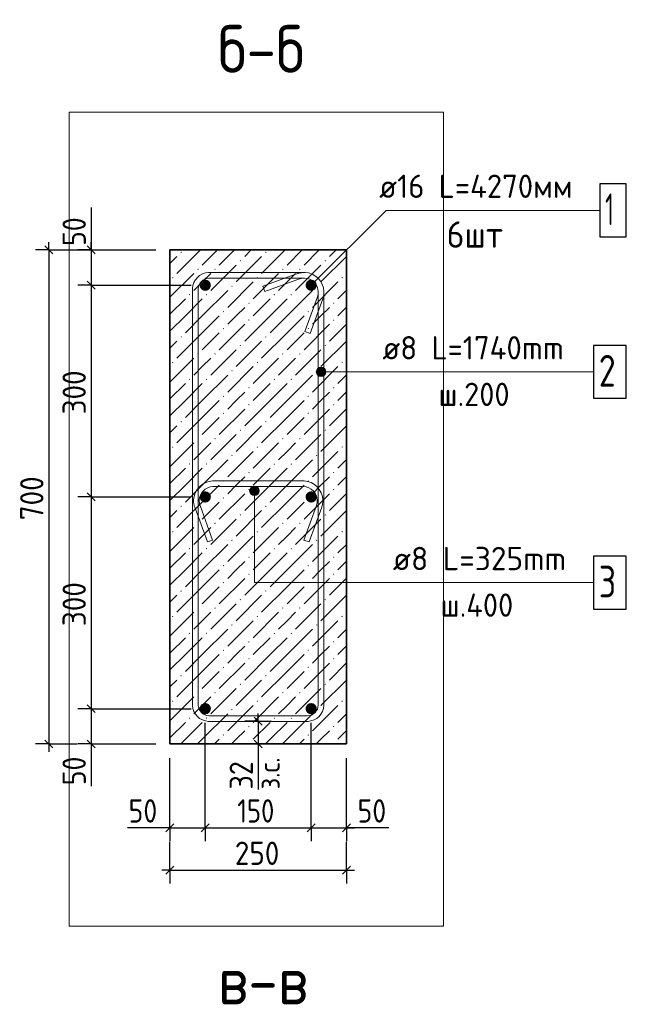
# Model space of a CAD drawing. Header units: millimetres. Extents: x 0 to 50400, y 0 to 35640.
# Tile 5 of 11: x 18748 to 25618, y 12539 to 23700. Entities that reach past the tile are written whole.
import ezdxf

# ---------------------------------------------------------------- set-up
doc = ezdxf.new("R2010")
doc.units = ezdxf.units.MM
doc.linetypes.add('______2', pattern=[324, 240, -84])
for name, color, linetype, lineweight in [('Standard', 7, 'Continuous', 25), ('ЖБ Пилон', 7, 'Continuous', 35), ('Заголовок чертежа', 7, 'Continuous', 25), ('Позиционная метка диаметр_ шаг', 7, 'Continuous', 13), ('Позиционная метка линия выноска', 7, 'Continuous', 13)]:
    doc.layers.add(name, color=color, linetype=linetype, lineweight=lineweight)
doc.layers.add('Размерная выноска', color=7, linetype='Continuous')
doc.layers.add('Стена фоновая арматура Х1', color=7, linetype='______2', true_color=0xa0a0a0)
doc.layers.add('Стена Хомут', color=7, linetype='______2', true_color=0xa0a0a0)
doc.styles.add('ISOCPEUR', font='txt')

msp = doc.modelspace()

# ---------------------------------------------------------------- hatches: boundary and pattern name
at = {"layer": 'ЖБ Пилон', "linetype": 'Continuous', "lineweight": 18, "transparency": 33554687}
for points in [[(20576, 21055), (20568, 21063), (20576, 21071), (20583, 21063)], [(21536, 21055), (21528, 21063), (21536, 21071), (21543, 21063)], [(20768, 20863), (20760, 20871), (20768, 20879), (20775, 20871)], [(20960, 20863), (20952, 20871), (20960, 20879), (20967, 20871)], [(21248, 20959), (21240, 20967), (21248, 20975), (21255, 20967)], [(21728, 20863), (21720, 20871), (21728, 20879), (21735, 20871)], [(21920, 20863), (21912, 20871), (21920, 20879), (21927, 20871)], [(22208, 20959), (22200, 20967), (22208, 20975), (22215, 20967)], [(20480, 20767), (20472, 20775), (20480, 20783), (20487, 20775)], [(21440, 20767), (21432, 20775), (21440, 20783), (21447, 20775)], [(22400, 20767), (22392, 20775), (22400, 20783), (22407, 20775)], [(21152, 20671), (21144, 20679), (21152, 20687), (21159, 20679)], [(22112, 20671), (22104, 20679), (22112, 20687), (22119, 20679)], [(20672, 20575), (20664, 20583), (20672, 20591), (20679, 20583)], [(20864, 20575), (20856, 20583), (20864, 20591), (20871, 20583)], [(21632, 20575), (21624, 20583), (21632, 20591), (21639, 20583)], [(21824, 20575), (21816, 20583), (21824, 20591), (21831, 20583)], [(21344, 20479), (21336, 20487), (21344, 20495), (21351, 20487)], [(22304, 20479), (22296, 20487), (22304, 20495), (22311, 20487)], [(21056, 20383), (21048, 20391), (21056, 20399), (21063, 20391)], [(22016, 20383), (22008, 20391), (22016, 20399), (22023, 20391)], [(21056, 20191), (21048, 20199), (21056, 20207), (21063, 20199)], [(21344, 20287), (21336, 20295), (21344, 20303), (21351, 20295)], [(22016, 20191), (22008, 20199), (22016, 20207), (22023, 20199)], [(22304, 20287), (22296, 20295), (22304, 20303), (22311, 20295)], [(20576, 20095), (20568, 20103), (20576, 20111), (20583, 20103)], [(21536, 20095), (21528, 20103), (21536, 20111), (21543, 20103)], [(21248, 19999), (21240, 20007), (21248, 20015), (21255, 20007)], [(22208, 19999), (22200, 20007), (22208, 20015), (22215, 20007)], [(20768, 19903), (20760, 19911), (20768, 19919), (20775, 19911)], [(20960, 19903), (20952, 19911), (20960, 19919), (20967, 19911)], [(21728, 19903), (21720, 19911), (21728, 19919), (21735, 19911)], [(21920, 19903), (21912, 19911), (21920, 19919), (21927, 19911)], [(20480, 19807), (20472, 19815), (20480, 19823), (20487, 19815)], [(21440, 19807), (21432, 19815), (21440, 19823), (21447, 19815)], [(22400, 19807), (22392, 19815), (22400, 19823), (22407, 19815)], [(21152, 19711), (21144, 19719), (21152, 19727), (21159, 19719)], [(22112, 19711), (22104, 19719), (22112, 19727), (22119, 19719)], [(20672, 19615), (20664, 19623), (20672, 19631), (20679, 19623)], [(20864, 19615), (20856, 19623), (20864, 19631), (20871, 19623)], [(21344, 19519), (21336, 19527), (21344, 19535), (21351, 19527)], [(21632, 19615), (21624, 19623), (21632, 19631), (21639, 19623)], [(21824, 19615), (21816, 19623), (21824, 19631), (21831, 19623)], [(22304, 19519), (22296, 19527), (22304, 19535), (22311, 19527)], [(21056, 19423), (21048, 19431), (21056, 19439), (21063, 19431)], [(22016, 19423), (22008, 19431), (22016, 19439), (22023, 19431)], [(21344, 19327), (21336, 19335), (21344, 19343), (21351, 19335)], [(22304, 19327), (22296, 19335), (22304, 19343), (22311, 19335)], [(21056, 19231), (21048, 19239), (21056, 19247), (21063, 19239)], [(22016, 19231), (22008, 19239), (22016, 19247), (22023, 19239)], [(20576, 19135), (20568, 19143), (20576, 19151), (20583, 19143)], [(21536, 19135), (21528, 19143), (21536, 19151), (21543, 19143)], [(21248, 19039), (21240, 19047), (21248, 19055), (21255, 19047)], [(22208, 19039), (22200, 19047), (22208, 19055), (22215, 19047)], [(20480, 18847), (20472, 18855), (20480, 18863), (20487, 18855)], [(20768, 18943), (20760, 18951), (20768, 18959), (20775, 18951)], [(20960, 18943), (20952, 18951), (20960, 18959), (20967, 18951)], [(21440, 18847), (21432, 18855), (21440, 18863), (21447, 18855)], [(21728, 18943), (21720, 18951), (21728, 18959), (21735, 18951)], [(21920, 18943), (21912, 18951), (21920, 18959), (21927, 18951)], [(22400, 18847), (22392, 18855), (22400, 18863), (22407, 18855)], [(21152, 18751), (21144, 18759), (21152, 18767), (21159, 18759)], [(22112, 18751), (22104, 18759), (22112, 18767), (22119, 18759)], [(20672, 18655), (20664, 18663), (20672, 18671), (20679, 18663)], [(20864, 18655), (20856, 18663), (20864, 18671), (20871, 18663)], [(21632, 18655), (21624, 18663), (21632, 18671), (21639, 18663)], [(21824, 18655), (21816, 18663), (21824, 18671), (21831, 18663)], [(21344, 18559), (21336, 18567), (21344, 18575), (21351, 18567)], [(22304, 18559), (22296, 18567), (22304, 18575), (22311, 18567)], [(21056, 18463), (21048, 18471), (21056, 18479), (21063, 18471)], [(22016, 18463), (22008, 18471), (22016, 18479), (22023, 18471)], [(21344, 18367), (21336, 18375), (21344, 18383), (21351, 18375)], [(22304, 18367), (22296, 18375), (22304, 18383), (22311, 18375)], [(21056, 18271), (21048, 18279), (21056, 18287), (21063, 18279)], [(22016, 18271), (22008, 18279), (22016, 18287), (22023, 18279)], [(20576, 18175), (20568, 18183), (20576, 18191), (20583, 18183)], [(21248, 18079), (21240, 18087), (21248, 18095), (21255, 18087)], [(21536, 18175), (21528, 18183), (21536, 18191), (21543, 18183)], [(22208, 18079), (22200, 18087), (22208, 18095), (22215, 18087)], [(20768, 17983), (20760, 17991), (20768, 17999), (20775, 17991)], [(20960, 17983), (20952, 17991), (20960, 17999), (20967, 17991)], [(21728, 17983), (21720, 17991), (21728, 17999), (21735, 17991)], [(21920, 17983), (21912, 17991), (21920, 17999), (21927, 17991)], [(20480, 17887), (20472, 17895), (20480, 17903), (20487, 17895)], [(21440, 17887), (21432, 17895), (21440, 17903), (21447, 17895)], [(22400, 17887), (22392, 17895), (22400, 17903), (22407, 17895)], [(21152, 17791), (21144, 17799), (21152, 17807), (21159, 17799)], [(22112, 17791), (22104, 17799), (22112, 17807), (22119, 17799)], [(20672, 17695), (20664, 17703), (20672, 17711), (20679, 17703)], [(20864, 17695), (20856, 17703), (20864, 17711), (20871, 17703)], [(21632, 17695), (21624, 17703), (21632, 17711), (21639, 17703)], [(21824, 17695), (21816, 17703), (21824, 17711), (21831, 17703)], [(21344, 17599), (21336, 17607), (21344, 17615), (21351, 17607)], [(22304, 17599), (22296, 17607), (22304, 17615), (22311, 17607)], [(21056, 17503), (21048, 17511), (21056, 17519), (21063, 17511)], [(21344, 17407), (21336, 17415), (21344, 17423), (21351, 17415)], [(22016, 17503), (22008, 17511), (22016, 17519), (22023, 17511)], [(22304, 17407), (22296, 17415), (22304, 17423), (22311, 17415)], [(21056, 17311), (21048, 17319), (21056, 17327), (21063, 17319)], [(22016, 17311), (22008, 17319), (22016, 17327), (22023, 17319)], [(20576, 17215), (20568, 17223), (20576, 17231), (20583, 17223)], [(21536, 17215), (21528, 17223), (21536, 17231), (21543, 17223)], [(21248, 17119), (21240, 17127), (21248, 17135), (21255, 17127)], [(22208, 17119), (22200, 17127), (22208, 17135), (22215, 17127)], [(20768, 17023), (20760, 17031), (20768, 17039), (20775, 17031)], [(20960, 17023), (20952, 17031), (20960, 17039), (20967, 17031)], [(21728, 17023), (21720, 17031), (21728, 17039), (21735, 17031)], [(21920, 17023), (21912, 17031), (21920, 17039), (21927, 17031)], [(20480, 16927), (20472, 16935), (20480, 16943), (20487, 16935)], [(21440, 16927), (21432, 16935), (21440, 16943), (21447, 16935)], [(22400, 16927), (22392, 16935), (22400, 16943), (22407, 16935)], [(20672, 16735), (20664, 16743), (20672, 16751), (20679, 16743)], [(20864, 16735), (20856, 16743), (20864, 16751), (20871, 16743)], [(21152, 16831), (21144, 16839), (21152, 16847), (21159, 16839)], [(21632, 16735), (21624, 16743), (21632, 16751), (21639, 16743)], [(21824, 16735), (21816, 16743), (21824, 16751), (21831, 16743)], [(22112, 16831), (22104, 16839), (22112, 16847), (22119, 16839)], [(21344, 16639), (21336, 16647), (21344, 16655), (21351, 16647)], [(22304, 16639), (22296, 16647), (22304, 16655), (22311, 16647)], [(21056, 16543), (21048, 16551), (21056, 16559), (21063, 16551)], [(22016, 16543), (22008, 16551), (22016, 16559), (22023, 16551)], [(21344, 16447), (21336, 16455), (21344, 16463), (21351, 16455)], [(22304, 16447), (22296, 16455), (22304, 16463), (22311, 16455)], [(21056, 16351), (21048, 16359), (21056, 16367), (21063, 16359)], [(22016, 16351), (22008, 16359), (22016, 16367), (22023, 16359)], [(20576, 16255), (20568, 16263), (20576, 16271), (20583, 16263)], [(21536, 16255), (21528, 16263), (21536, 16271), (21543, 16263)], [(20768, 16063), (20760, 16071), (20768, 16079), (20775, 16071)], [(20960, 16063), (20952, 16071), (20960, 16079), (20967, 16071)], [(21248, 16159), (21240, 16167), (21248, 16175), (21255, 16167)], [(21728, 16063), (21720, 16071), (21728, 16079), (21735, 16071)], [(21920, 16063), (21912, 16071), (21920, 16079), (21927, 16071)], [(22208, 16159), (22200, 16167), (22208, 16175), (22215, 16167)], [(20480, 15967), (20472, 15975), (20480, 15983), (20487, 15975)], [(21440, 15967), (21432, 15975), (21440, 15983), (21447, 15975)], [(22400, 15967), (22392, 15975), (22400, 15983), (22407, 15975)], [(21152, 15871), (21144, 15879), (21152, 15887), (21159, 15879)], [(22112, 15871), (22104, 15879), (22112, 15887), (22119, 15879)], [(20672, 15775), (20664, 15783), (20672, 15791), (20679, 15783)], [(20864, 15775), (20856, 15783), (20864, 15791), (20871, 15783)], [(21632, 15775), (21624, 15783), (21632, 15791), (21639, 15783)], [(21824, 15775), (21816, 15783), (21824, 15791), (21831, 15783)], [(21344, 15679), (21336, 15687), (21344, 15695), (21351, 15687)], [(22304, 15679), (22296, 15687), (22304, 15695), (22311, 15687)], [(21056, 15583), (21048, 15591), (21056, 15599), (21063, 15591)], [(22016, 15583), (22008, 15591), (22016, 15599), (22023, 15591)], [(21340, 15490), (21336, 15495), (21344, 15503), (21351, 15495), (21347, 15490)], [(22300, 15490), (22296, 15495), (22304, 15503), (22311, 15495), (22307, 15490)]]:
    msp.add_hatch(color=7, dxfattribs=at).paths.add_polyline_path(points, flags=16)
at = {"layer": 'Позиционная метка линия выноска', "linetype": 'Continuous', "lineweight": 13, "transparency": 33554687}
for points in [[(22134, 19755), (22161, 19654), (22161, 19762)], [(22161, 19762), (22161, 19654), (22188, 19662)], [(22161, 19762), (22188, 19662), (22188, 19755)], [(22115, 19681), (22115, 19735), (22107, 19708)], [(22115, 19735), (22134, 19662), (22134, 19755)], [(22115, 19735), (22115, 19681), (22134, 19662)], [(22134, 19755), (22134, 19662), (22161, 19654)], [(22188, 19755), (22188, 19662), (22208, 19681)], [(22188, 19755), (22208, 19681), (22208, 19735)], [(22208, 19735), (22208, 19681), (22215, 19708)], [(21453, 18386), (21360, 18386), (21352, 18359)], [(21453, 18386), (21352, 18359), (21460, 18359)], [(21460, 18359), (21352, 18359), (21360, 18332)], [(21433, 18406), (21379, 18406), (21360, 18386)], [(21433, 18406), (21360, 18386), (21453, 18386)], [(21460, 18359), (21360, 18332), (21453, 18332)], [(21453, 18332), (21360, 18332), (21379, 18313)], [(21379, 18406), (21433, 18406), (21406, 18413)], [(21453, 18332), (21379, 18313), (21433, 18313)], [(21433, 18313), (21379, 18313), (21406, 18305)]]:
    msp.add_hatch(color=7, dxfattribs=at).paths.add_polyline_path(points)
at = {"layer": 'Стена фоновая арматура Х1', "linetype": 'Continuous', "lineweight": 18, "transparency": 33554687}
for points in [[(20913, 20690), (20908, 20715), (20895, 20736), (20874, 20749), (20849, 20754), (20825, 20749), (20804, 20736), (20790, 20715), (20785, 20690), (20790, 20666), (20804, 20645), (20825, 20631), (20849, 20626), (20874, 20631), (20895, 20645), (20908, 20666)], [(22113, 20690), (22108, 20715), (22095, 20736), (22074, 20749), (22049, 20754), (22025, 20749), (22004, 20736), (21990, 20715), (21985, 20690), (21990, 20666), (22004, 20645), (22025, 20631), (22049, 20626), (22074, 20631), (22095, 20645), (22108, 20666)], [(20913, 18290), (20908, 18315), (20895, 18336), (20874, 18349), (20849, 18354), (20825, 18349), (20804, 18336), (20790, 18315), (20785, 18290), (20790, 18266), (20804, 18245), (20825, 18231), (20849, 18226), (20874, 18231), (20895, 18245), (20908, 18266)], [(22113, 18290), (22108, 18315), (22095, 18336), (22074, 18349), (22049, 18354), (22025, 18349), (22004, 18336), (21990, 18315), (21985, 18290), (21990, 18266), (22004, 18245), (22025, 18231), (22049, 18226), (22074, 18231), (22095, 18245), (22108, 18266)], [(20913, 15890), (20908, 15915), (20895, 15936), (20874, 15949), (20849, 15954), (20825, 15949), (20804, 15936), (20790, 15915), (20785, 15890), (20790, 15866), (20804, 15845), (20825, 15831), (20849, 15826), (20874, 15831), (20895, 15845), (20908, 15866)], [(22113, 15890), (22108, 15915), (22095, 15936), (22074, 15949), (22049, 15954), (22025, 15949), (22004, 15936), (21990, 15915), (21985, 15890), (21990, 15866), (22004, 15845), (22025, 15831), (22049, 15826), (22074, 15831), (22095, 15845), (22108, 15866)]]:
    msp.add_hatch(color=7, dxfattribs=at).paths.add_polyline_path(points)

# ---------------------------------------------------------------- linework, layer by layer
at = {"layer": 'Standard', "color": 7, "linetype": 'Continuous', "lineweight": 25, "transparency": 33554687}
for p, q in [((19032, 21135), (19122, 21045)), ((19512, 21135), (19602, 21045)), ((19512, 20735), (19602, 20645)), ((19512, 18335), (19602, 18245)), ((19512, 15935), (19602, 15845)), ((21404, 15792), (21494, 15702)), ((19032, 15535), (19122, 15445)), ((19512, 15535), (19602, 15445)), ((21404, 15535), (21494, 15445)), ((20404, 14494), (20494, 14584)), ((20804, 14494), (20894, 14584)), ((22004, 14494), (22094, 14584)), ((22404, 14494), (22494, 14584)), ((20404, 14014), (20494, 14104)), ((22404, 14014), (22494, 14104))]:
    msp.add_line(p, q, dxfattribs=at)
at = {"layer": 'Standard', "color": 7, "linetype": 'Continuous', "lineweight": -3, "transparency": 33554687}
for p, q in [((19077, 21090), (19077, 21180)), ((19557, 21090), (19557, 21180)), ((19077, 21090), (18927, 21090)), ((19077, 21090), (19227, 21090)), ((19077, 21090), (20289, 21090)), ((19557, 21090), (19407, 21090)), ((19557, 21090), (19707, 21090)), ((19557, 21090), (20289, 21090)), ((19557, 20690), (19407, 20690)), ((19557, 20690), (19707, 20690)), ((19557, 20690), (20689, 20690)), ((19557, 20690), (19557, 18290)), ((19557, 18290), (19407, 18290)), ((19557, 18290), (19707, 18290)), ((19557, 18290), (20689, 18290)), ((19557, 18290), (19557, 15890)), ((19557, 15890), (19407, 15890)), ((19557, 15890), (19707, 15890)), ((19557, 15890), (20689, 15890)), ((19557, 15890), (19557, 15490)), ((21449, 15747), (21299, 15747)), ((21449, 15747), (21449, 15837)), ((21449, 15747), (21599, 15747)), ((21449, 15747), (21449, 15490)), ((19077, 15490), (18927, 15490)), ((19077, 15490), (19227, 15490)), ((19077, 15490), (19397, 15490)), ((19077, 15490), (19077, 15400)), ((19557, 15490), (19407, 15490)), ((19557, 15490), (19707, 15490)), ((19557, 15490), (20289, 15490)), ((19557, 15490), (19557, 15400)), ((21449, 15490), (21299, 15490)), ((21449, 15490), (21599, 15490)), ((21449, 15490), (21449, 15400)), ((20449, 14539), (20449, 14689)), ((20849, 14539), (20849, 14689)), ((22049, 14539), (22049, 14689)), ((22449, 14539), (22449, 14689)), ((20449, 14539), (20359, 14539)), ((20449, 14539), (20449, 14389)), ((20449, 14539), (20849, 14539)), ((20849, 14539), (20849, 14389)), ((20849, 14539), (22049, 14539)), ((22049, 14539), (22049, 14389)), ((22049, 14539), (22449, 14539)), ((22449, 14539), (22449, 14389)), ((22449, 14539), (22539, 14539)), ((20449, 14059), (20449, 14379)), ((22449, 14059), (22449, 14379)), ((20449, 14059), (20449, 14209)), ((22449, 14059), (22449, 14209)), ((20449, 14059), (20359, 14059)), ((20449, 14059), (20449, 13909)), ((20449, 14059), (22449, 14059)), ((22449, 14059), (22449, 13909)), ((22449, 14059), (22539, 14059))]:
    msp.add_line(p, q, dxfattribs=at)
at = {"layer": 'Standard', "color": 254, "linetype": 'Continuous', "lineweight": 18, "true_color": 0xc4c4ff, "transparency": 33554687}
msp.add_lwpolyline([(23548, 13426), (23548, 22652), (19308, 22652), (19308, 13426), (23548, 13426)], dxfattribs=at)
at = {"layer": 'Standard', "color": 7, "linetype": 'Continuous', "lineweight": -3, "transparency": 33554687}
for points in [[(19077, 21090), (19077, 17921), (19077, 17921), (19077, 15490)], [(19557, 21090), (19557, 21025), (19557, 21025), (19557, 20690)], [(20849, 14539), (20849, 14560), (20849, 14560), (20849, 14560), (20849, 14560), (20849, 15188), (20849, 15188), (20849, 15730)], [(22049, 14539), (22049, 14560), (22049, 14560), (22049, 15730)], [(20449, 14539), (20449, 14560), (20449, 14560), (20449, 14560), (20449, 14560), (20449, 14911), (20449, 14911), (20449, 15330)], [(22449, 14539), (22449, 14560), (22449, 14560), (22449, 15330)]]:
    msp.add_lwpolyline(points, dxfattribs=at)
at = {"layer": 'ЖБ Пилон', "color": 7, "linetype": 'Continuous', "lineweight": 35, "transparency": 33554687}
for p, q in [((20449, 21090), (20449, 15490)), ((22449, 21090), (20449, 21090)), ((22449, 15490), (22449, 21090)), ((20449, 15490), (22449, 15490))]:
    msp.add_line(p, q, dxfattribs=at)
at = {"layer": 'ЖБ Пилон', "color": 9, "linetype": 'Continuous', "lineweight": 18, "true_color": 0xc7c7c7, "transparency": 33554687}
for p, q in [((20449, 20937), (20528, 21015)), ((20795, 21090), (20528, 20823)), ((20816, 20919), (20987, 21090)), ((21008, 20919), (21179, 21090)), ((21200, 20727), (21488, 21015)), ((21371, 21090), (21296, 21015)), ((21755, 21090), (21488, 20823)), ((21776, 20919), (21947, 21090)), ((21968, 20919), (22139, 21090)), ((22160, 20727), (22448, 21015)), ((22331, 21090), (22256, 21015)), ((20912, 20631), (21200, 20919)), ((21872, 20631), (22160, 20919)), ((20449, 20553), (20720, 20823)), ((20912, 20823), (20816, 20727)), ((21392, 20535), (21680, 20823)), ((21872, 20823), (21776, 20727)), ((22449, 20825), (22448, 20823)), ((20816, 20727), (20720, 20631)), ((21104, 20439), (21392, 20727)), ((21776, 20727), (21680, 20631)), ((22064, 20439), (22352, 20727)), ((20816, 20343), (21104, 20631)), ((21776, 20343), (22064, 20631)), ((22352, 20535), (22449, 20633)), ((20449, 20361), (20624, 20535)), ((20624, 20343), (20816, 20535)), ((21296, 20439), (21200, 20343)), ((21392, 20343), (21584, 20535)), ((21584, 20343), (21776, 20535)), ((22256, 20439), (22160, 20343)), ((22352, 20343), (22449, 20441)), ((20624, 20343), (20449, 20169)), ((20624, 20151), (20816, 20343)), ((20816, 20151), (21008, 20343)), ((21200, 20343), (21104, 20247)), ((21584, 20343), (21296, 20055)), ((21584, 20151), (21776, 20343)), ((21776, 20151), (21968, 20343)), ((22160, 20343), (22064, 20247)), ((21008, 19959), (21296, 20247)), ((21968, 19959), (22256, 20247)), ((22449, 20249), (22256, 20055)), ((20816, 20151), (20528, 19863)), ((20816, 19959), (21008, 20151)), ((21776, 20151), (21488, 19863)), ((21776, 19959), (21968, 20151)), ((20449, 19977), (20528, 20055)), ((21200, 19767), (21488, 20055)), ((22160, 19767), (22448, 20055)), ((20912, 19671), (21200, 19959)), ((21872, 19671), (22160, 19959)), ((20449, 19593), (20720, 19863)), ((20816, 19767), (20720, 19671)), ((20912, 19863), (20816, 19767)), ((21104, 19479), (21392, 19767)), ((21392, 19575), (21680, 19863)), ((21776, 19767), (21680, 19671)), ((21872, 19863), (21776, 19767)), ((22064, 19479), (22352, 19767)), ((22449, 19865), (22448, 19863)), ((20816, 19383), (21104, 19671)), ((21776, 19383), (22064, 19671)), ((22352, 19575), (22449, 19673)), ((20449, 19401), (20624, 19575)), ((20624, 19383), (20816, 19575)), ((21392, 19383), (21584, 19575)), ((21584, 19383), (21776, 19575)), ((21296, 19479), (21200, 19383)), ((22256, 19479), (22160, 19383)), ((22352, 19383), (22449, 19481)), ((20624, 19383), (20449, 19209)), ((20624, 19191), (20816, 19383)), ((20816, 19191), (21008, 19383)), ((21200, 19383), (21104, 19287)), ((21584, 19383), (21296, 19095)), ((21584, 19191), (21776, 19383)), ((21776, 19191), (21968, 19383)), ((22160, 19383), (22064, 19287)), ((21008, 18999), (21296, 19287)), ((21968, 18999), (22256, 19287)), ((22449, 19289), (22256, 19095)), ((20449, 19017), (20528, 19095)), ((20816, 19191), (20528, 18903)), ((20816, 18999), (21008, 19191)), ((21200, 18807), (21488, 19095)), ((21776, 19191), (21488, 18903)), ((21776, 18999), (21968, 19191)), ((22160, 18807), (22448, 19095)), ((20912, 18711), (21200, 18999)), ((21872, 18711), (22160, 18999)), ((20449, 18633), (20720, 18903)), ((20912, 18903), (20816, 18807)), ((21392, 18615), (21680, 18903)), ((21872, 18903), (21776, 18807)), ((22449, 18905), (22448, 18903)), ((20816, 18807), (20720, 18711)), ((21104, 18519), (21392, 18807)), ((21776, 18807), (21680, 18711)), ((22064, 18519), (22352, 18807)), ((20816, 18423), (21104, 18711)), ((21776, 18423), (22064, 18711)), ((22352, 18615), (22449, 18713)), ((20449, 18441), (20624, 18615)), ((20624, 18423), (20816, 18615)), ((21392, 18423), (21584, 18615)), ((21584, 18423), (21776, 18615)), ((20624, 18423), (20449, 18249)), ((20624, 18231), (20816, 18423)), ((20816, 18231), (21008, 18423)), ((21200, 18423), (21104, 18327)), ((21296, 18519), (21200, 18423)), ((21584, 18423), (21296, 18135)), ((21584, 18231), (21776, 18423)), ((21776, 18231), (21968, 18423)), ((22160, 18423), (22064, 18327)), ((22256, 18519), (22160, 18423)), ((22352, 18423), (22449, 18521)), ((21008, 18039), (21296, 18327)), ((21968, 18039), (22256, 18327)), ((22449, 18329), (22256, 18135)), ((20816, 18231), (20528, 17943)), ((20816, 18039), (21008, 18231)), ((21776, 18231), (21488, 17943)), ((21776, 18039), (21968, 18231)), ((20449, 18057), (20528, 18135)), ((21200, 17847), (21488, 18135)), ((22160, 17847), (22448, 18135)), ((20912, 17751), (21200, 18039)), ((21872, 17751), (22160, 18039)), ((20449, 17673), (20720, 17943)), ((20912, 17943), (20816, 17847)), ((21392, 17655), (21680, 17943)), ((21872, 17943), (21776, 17847)), ((22449, 17945), (22448, 17943)), ((20816, 17847), (20720, 17751)), ((20816, 17463), (21104, 17751)), ((21104, 17559), (21392, 17847)), ((21776, 17847), (21680, 17751)), ((21776, 17463), (22064, 17751)), ((22064, 17559), (22352, 17847)), ((22352, 17655), (22449, 17753)), ((20449, 17481), (20624, 17655)), ((20624, 17463), (20816, 17655)), ((21392, 17463), (21584, 17655)), ((21584, 17463), (21776, 17655)), ((21296, 17559), (21200, 17463)), ((22256, 17559), (22160, 17463)), ((22352, 17463), (22449, 17561)), ((20624, 17463), (20449, 17289)), ((20624, 17271), (20816, 17463)), ((20816, 17271), (21008, 17463)), ((21200, 17463), (21104, 17367)), ((21584, 17463), (21296, 17175)), ((21584, 17271), (21776, 17463)), ((21776, 17271), (21968, 17463)), ((22160, 17463), (22064, 17367)), ((21008, 17079), (21296, 17367)), ((21968, 17079), (22256, 17367)), ((22449, 17369), (22256, 17175)), ((20816, 17271), (20528, 16983)), ((20816, 17079), (21008, 17271)), ((21776, 17271), (21488, 16983)), ((21776, 17079), (21968, 17271)), ((20449, 17097), (20528, 17175)), ((20912, 16791), (21200, 17079)), ((21200, 16887), (21488, 17175)), ((21872, 16791), (22160, 17079)), ((22160, 16887), (22448, 17175)), ((20449, 16713), (20720, 16983)), ((20912, 16983), (20816, 16887)), ((21392, 16695), (21680, 16983)), ((21872, 16983), (21776, 16887)), ((22449, 16985), (22448, 16983)), ((20816, 16887), (20720, 16791)), ((21104, 16599), (21392, 16887)), ((21776, 16887), (21680, 16791)), ((22064, 16599), (22352, 16887)), ((20816, 16503), (21104, 16791)), ((21776, 16503), (22064, 16791)), ((22352, 16695), (22449, 16793)), ((20449, 16521), (20624, 16695)), ((20624, 16503), (20816, 16695)), ((21392, 16503), (21584, 16695)), ((21584, 16503), (21776, 16695)), ((21296, 16599), (21200, 16503)), ((22256, 16599), (22160, 16503)), ((22352, 16503), (22449, 16601)), ((20624, 16503), (20449, 16329)), ((20624, 16311), (20816, 16503)), ((20816, 16311), (21008, 16503)), ((21200, 16503), (21104, 16407)), ((21584, 16503), (21296, 16215)), ((21584, 16311), (21776, 16503)), ((21776, 16311), (21968, 16503)), ((22160, 16503), (22064, 16407)), ((22449, 16409), (22256, 16215)), ((20816, 16311), (20528, 16023)), ((20816, 16119), (21008, 16311)), ((21008, 16119), (21296, 16407)), ((21776, 16311), (21488, 16023)), ((21776, 16119), (21968, 16311)), ((21968, 16119), (22256, 16407)), ((20449, 16137), (20528, 16215)), ((21200, 15927), (21488, 16215)), ((22160, 15927), (22448, 16215)), ((20912, 15831), (21200, 16119)), ((21872, 15831), (22160, 16119)), ((20449, 15753), (20720, 16023)), ((20912, 16023), (20816, 15927)), ((21392, 15735), (21680, 16023)), ((21872, 16023), (21776, 15927)), ((22449, 16025), (22448, 16023)), ((20816, 15927), (20720, 15831)), ((21104, 15639), (21392, 15927)), ((21776, 15927), (21680, 15831)), ((22064, 15639), (22352, 15927)), ((20816, 15543), (21104, 15831)), ((21776, 15543), (22064, 15831)), ((22352, 15735), (22449, 15833)), ((20449, 15561), (20624, 15735)), ((20624, 15543), (20816, 15735)), ((21296, 15639), (21200, 15543)), ((21392, 15543), (21584, 15735)), ((21584, 15543), (21776, 15735)), ((22256, 15639), (22160, 15543)), ((22352, 15543), (22449, 15641)), ((20624, 15543), (20571, 15490)), ((20763, 15490), (20816, 15543)), ((20955, 15490), (21008, 15543)), ((21200, 15543), (21147, 15490)), ((21584, 15543), (21531, 15490)), ((21723, 15490), (21776, 15543)), ((21915, 15490), (21968, 15543)), ((22160, 15543), (22107, 15490))]:
    msp.add_line(p, q, dxfattribs=at)
at = {"layer": 'Позиционная метка линия выноска', "color": 7, "linetype": 'Continuous', "lineweight": 13, "transparency": 33554687}
for p, q in [((22049, 20690), (22898, 21539)), ((22898, 21539), (25318, 21539)), ((22161, 19762), (22161, 19762)), ((22107, 19708), (22107, 19708)), ((22161, 19708), (25246, 19708)), ((22161, 19654), (22161, 19654)), ((22215, 19708), (22215, 19708)), ((21352, 18359), (21352, 18359)), ((21406, 18413), (21406, 18413)), ((21406, 18305), (21406, 18305)), ((21460, 18359), (21460, 18359))]:
    msp.add_line(p, q, dxfattribs=at)
msp.add_lwpolyline([(21406, 18359), (21406, 17319), (25246, 17319)], dxfattribs=at)
for centre in [(22161, 19708), (21406, 18359)]:
    msp.add_circle(centre, 54, dxfattribs=at)
at = {"layer": 'Размерная выноска', "color": 7, "linetype": 'Continuous', "lineweight": -3, "transparency": 33554687}
for p, q in [((19557, 21570), (19557, 21090)), ((19557, 15490), (19557, 15010)), ((21449, 15490), (21449, 14974)), ((20449, 14539), (19969, 14539)), ((22929, 14539), (22449, 14539))]:
    msp.add_line(p, q, dxfattribs=at)
at = {"layer": 'Стена фоновая арматура Х1', "color": 7, "linetype": 'Continuous', "lineweight": 25, "transparency": 33554687}
msp.add_lwpolyline([(25318, 21239), (25618, 21239), (25618, 21839), (25318, 21839), (25318, 21239)], dxfattribs=at)
at = {"layer": 'Стена Хомут', "color": 36, "linetype": 'Continuous', "lineweight": 13, "true_color": 0x6e3c1e, "transparency": 33554687}
for points in [[(21977, 20165), (22120, 20557), (22122, 20563), (22124, 20570), (22126, 20576), (22127, 20582), (22128, 20589), (22129, 20596), (22129, 20602), (22129, 20609), (22129, 20616), (22125, 20645), (22116, 20675), (22101, 20701), (22082, 20723), (22060, 20742), (22034, 20757), (22004, 20766), (21975, 20770), (20889, 20770), (20867, 20767), (20844, 20760), (20823, 20748), (20806, 20734), (20792, 20717), (20780, 20696), (20772, 20673), (20769, 20650), (20769, 15930), (20772, 15908), (20780, 15885), (20792, 15864), (20806, 15847), (20823, 15833), (20844, 15821), (20867, 15813), (20889, 15810), (22009, 15810), (22032, 15813), (22055, 15821), (22076, 15833), (22093, 15847), (22107, 15864), (22119, 15885), (22126, 15908), (22129, 15930), (22129, 20616), (22125, 20645), (22116, 20675), (22101, 20701), (22082, 20723), (22060, 20742), (22034, 20757), (22004, 20766), (21975, 20770), (21968, 20770), (21961, 20770), (21955, 20770), (21948, 20769), (21941, 20768), (21935, 20767), (21929, 20765), (21922, 20763), (21916, 20761), (21524, 20618), (21502, 20678), (21895, 20822), (21903, 20824), (21912, 20827), (21921, 20829), (21930, 20831), (21939, 20832), (21949, 20833), (21958, 20834), (21967, 20834), (21980, 20834), (22019, 20829), (22060, 20815), (22097, 20794), (22128, 20769), (22153, 20738), (22174, 20701), (22188, 20660), (22193, 20621), (22193, 15926), (22189, 15893), (22177, 15859), (22160, 15827), (22138, 15801), (22112, 15780), (22081, 15762), (22046, 15751), (22014, 15746), (20885, 15746), (20852, 15751), (20818, 15762), (20786, 15780), (20760, 15801), (20739, 15827), (20721, 15859), (20710, 15893), (20705, 15926), (20705, 20655), (20710, 20687), (20721, 20722), (20739, 20753), (20760, 20779), (20786, 20801), (20818, 20818), (20852, 20830), (20885, 20834), (21980, 20834), (22019, 20829), (22060, 20815), (22097, 20794), (22128, 20769), (22153, 20738), (22174, 20701), (22188, 20660), (22193, 20621), (22193, 20608), (22193, 20599), (22192, 20590), (22191, 20580), (22190, 20571), (22188, 20562), (22186, 20553), (22183, 20544), (22181, 20536), (22037, 20143), (21977, 20165)], [(20873, 17780), (20730, 18173), (20727, 18182), (20725, 18191), (20722, 18200), (20721, 18209), (20719, 18218), (20718, 18227), (20718, 18236), (20717, 18245), (20717, 18258), (20723, 18297), (20736, 18338), (20757, 18375), (20783, 18406), (20814, 18432), (20851, 18453), (20892, 18466), (20931, 18472), (21968, 18472), (22007, 18466), (22048, 18453), (22085, 18432), (22116, 18406), (22141, 18375), (22162, 18338), (22176, 18297), (22181, 18258), (22181, 18245), (22181, 18236), (22180, 18227), (22179, 18218), (22178, 18209), (22176, 18200), (22174, 18191), (22171, 18182), (22169, 18173), (22025, 17780), (21965, 17802), (22108, 18194), (22110, 18201), (22112, 18207), (22114, 18213), (22115, 18220), (22116, 18226), (22117, 18233), (22117, 18239), (22117, 18246), (22117, 18254), (22113, 18283), (22104, 18312), (22089, 18339), (22070, 18361), (22048, 18379), (22022, 18394), (21992, 18404), (21963, 18408), (20935, 18408), (20906, 18404), (20877, 18394), (20850, 18379), (20828, 18361), (20810, 18339), (20795, 18312), (20785, 18283), (20781, 18254), (20781, 18246), (20781, 18239), (20782, 18233), (20783, 18226), (20784, 18220), (20785, 18213), (20787, 18207), (20788, 18201), (20790, 18194), (20933, 17802), (20873, 17780)]]:
    msp.add_lwpolyline(points, dxfattribs=at)
at = {"layer": 'Стена Хомут', "color": 7, "linetype": 'Continuous', "lineweight": 25, "transparency": 33554687}
for points in [[(25246, 19408), (25618, 19408), (25618, 20008), (25246, 20008), (25246, 19408)], [(25246, 17019), (25618, 17019), (25618, 17619), (25246, 17619), (25246, 17019)]]:
    msp.add_lwpolyline(points, dxfattribs=at)

# ---------------------------------------------------------------- texts
at = {"layer": 'Standard', "color": 7, "linetype": 'Continuous', "lineweight": 25, "transparency": 33554687, "char_height": 264, "attachment_point": 7, "rotation": 90, "style": 'ISOCPEUR'}
for s, insert, width in [('\\W0.87;50', (19497, 21135), 484.71), ('\\W0.91;300', (19497, 19226), 674.39), ('\\W0.91;700', (19017, 18026), 674.39), ('\\W0.91;300', (19497, 16826), 674.39), ('\\W0.87;50', (19497, 15022), 484.71), ('\\W0.87;32', (21389, 14975), 484.71)]:
    msp.add_mtext(s, dxfattribs=dict(at, insert=insert, width=width))
at = {"layer": 'Standard', "color": 7, "linetype": 'Continuous', "lineweight": 18, "transparency": 33554687, "insert": (21693, 14976), "char_height": 240, "width": 551.94, "attachment_point": 7, "rotation": 90, "style": 'ISOCPEUR'}
msp.add_mtext('\\W0.90;з.с.', dxfattribs=at)
at = {"layer": 'Standard', "color": 7, "linetype": 'Continuous', "lineweight": 25, "transparency": 33554687, "char_height": 264, "attachment_point": 7, "style": 'ISOCPEUR'}
for s, insert, width in [('\\W0.87;50', (19981, 14599), 484.72), ('\\W0.83;150', (21212, 14599), 610.29), ('\\W0.87;50', (22574, 14599), 484.71), ('\\W0.91;250', (21185, 14119), 674.38)]:
    msp.add_mtext(s, dxfattribs=dict(at, insert=insert, width=width))
at = {"layer": 'Заголовок чертежа', "color": 7, "linetype": 'Continuous', "lineweight": 50, "transparency": 33554687, "char_height": 540, "width": 1379.43, "attachment_point": 7, "style": 'ISOCPEUR'}
for s, insert in [('\\W0.91;б-б', (20993, 23099)), ('\\W0.91;в-в', (20993, 12539))]:
    msp.add_mtext(s, dxfattribs=dict(at, insert=insert))
at = {"layer": 'Позиционная метка диаметр_ шаг', "color": 7, "linetype": 'Continuous', "lineweight": 25, "transparency": 33554687, "insert": (23583, 21115), "char_height": 300, "width": 888.57, "attachment_point": 7, "style": 'ISOCPEUR'}
msp.add_mtext('\\W0.93;6шт', dxfattribs=at)
at = {"layer": 'Стена фоновая арматура Х1', "color": 7, "linetype": 'Continuous', "lineweight": 13, "transparency": 33554687, "attachment_point": 7, "style": 'ISOCPEUR'}
for s, insert, char_height, width in [('\\W0.96;ø16 L=4270мм ', (22819, 21680), 264, 2554.12), ('\\W0.56;1', (25378, 21371), 360, 279.99)]:
    msp.add_mtext(s, dxfattribs=dict(at, insert=insert, char_height=char_height, width=width))
at = {"layer": 'Стена Хомут', "color": 7, "linetype": 'Continuous', "lineweight": 13, "transparency": 33554687, "attachment_point": 7, "style": 'ISOCPEUR'}
for s, insert, char_height, width in [('\\W0.96;ø8 L=1740mm ', (22856, 19849), 264, 2422.06), ('\\W0.78;2', (25306, 19540), 360, 391.7), ('\\W0.95;ш.200 ', (23490, 19321), 264, 1154.56), ('\\W0.98;ø8 L=325mm ', (22973, 17460), 264, 2266.23), ('\\W0.78;3', (25306, 17151), 360, 391.7), ('\\W0.95;ш.400 ', (23514, 16932), 264, 1181.16)]:
    msp.add_mtext(s, dxfattribs=dict(at, insert=insert, char_height=char_height, width=width))

doc.saveas('drawing.dxf')
